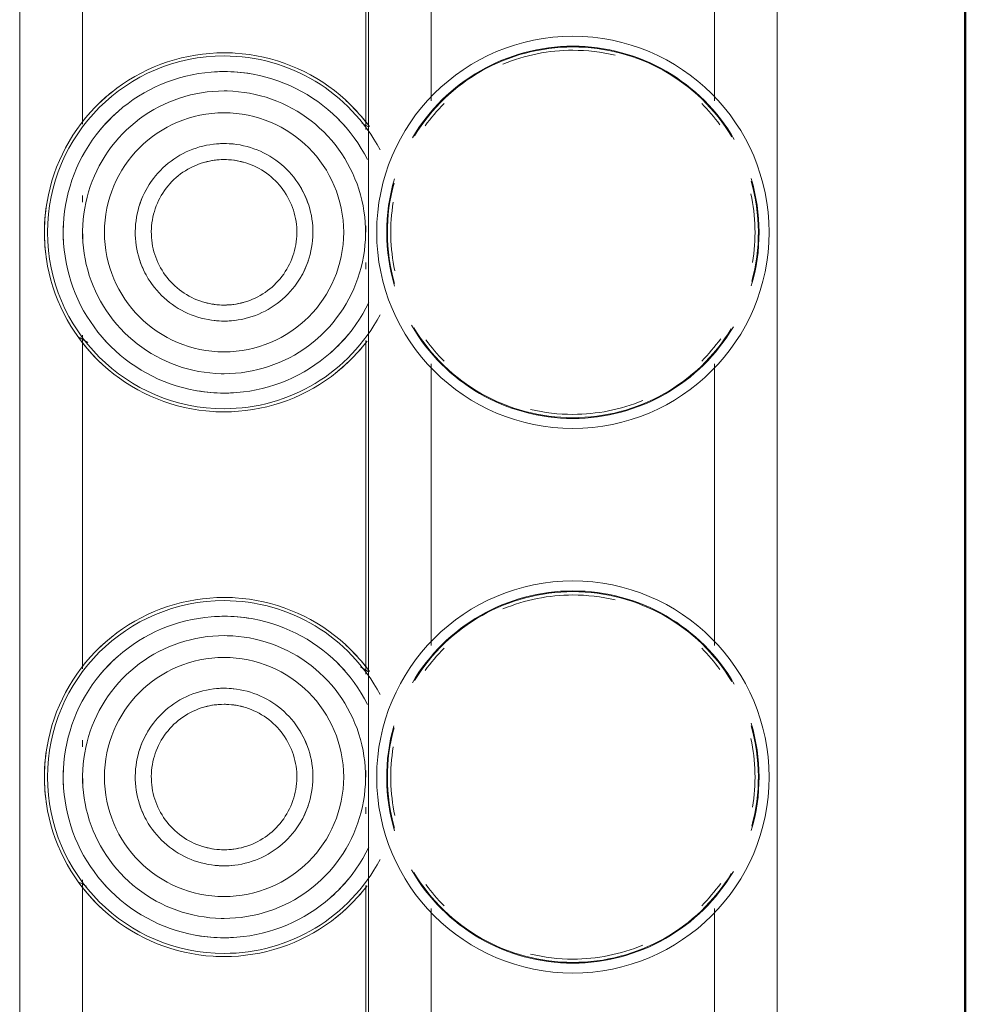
# Model space of a CAD drawing. Header units: millimetres. Extents: x 106 to 24511, y 2709 to 39091.
# Tile 41 of 87: x 16984 to 17071, y 36490 to 36580. Entities that reach past the tile are written whole.
import ezdxf

# ---------------------------------------------------------------- set-up
doc = ezdxf.new("R2010")
doc.units = ezdxf.units.MM
doc.linetypes.add('ADSK_Скрыто', pattern=[300, 150, -150])
for name, color, linetype, lineweight in [('A-DETL-____-HDLN', 90, 'ADSK_Скрыто', 9), ('A-WALL-____-MCUT', 113, 'Continuous', 50), ('A-WALL-____-OTLN', 113, 'Continuous', 20), ('M-EQPM-____-OTLN', 50, 'Continuous', 20)]:
    doc.layers.add(name, color=color, linetype=linetype, lineweight=lineweight)

# ---------------------------------------------------------------- blocks, each defined once
blk = doc.blocks.new('Прямая форма - V line-613630-В_Этаж 03_Вентиляция')
at = {"layer": 'A-WALL-____-MCUT', "color": 9}
blk.add_line((7702.211, -0.001), (3930, 0), dxfattribs=at)
blk = doc.blocks.new('Прямая форма - SW - 019-613631-В_Этаж 03_Вентиляция')
blk.add_blockref('Прямая форма - V line-613630-В_Этаж 03_Вентиляция', (0, 0))
blk = doc.blocks.new('V line_ifc_RVT-1-В_Этаж 03_Вентиляция')
at = {"layer": 'A-WALL-____-OTLN', "color": 253, "lineweight": 20, "rotation": 90}
blk.add_blockref('Прямая форма - SW - 019-613631-В_Этаж 03_Вентиляция', (33663.24, 30037.635), dxfattribs=at)
blk = doc.blocks.new('ADSK_Коллектор с регулирующими клапанами и расходомерами - N5-1658201-В_Этаж 03_Вентиляция')
at = {"layer": 'M-EQPM-____-OTLN'}
for p, q in [((250, -17.25), (62, -17.25)), ((118.929, -23), (93.071, -23)), ((168.929, -23), (143.071, -23)), ((218.929, -23), (193.071, -23)), ((93.071, -49), (118.929, -49)), ((143.071, -49), (168.929, -49)), ((193.071, -49), (218.929, -49)), ((62, -54.75), (250, -54.75)), ((121.564, -55), (90.942, -55)), ((121.329, -54.75), (120.97, -55.373)), ((131, -55), (130.392, -55)), ((134.38, -55), (133.762, -55)), ((171.564, -55), (140.942, -55)), ((171.329, -54.75), (170.896, -55.5)), ((181, -55), (180.392, -55)), ((184.38, -55), (183.762, -55)), ((221.299, -55), (190.942, -55)), ((90.438, -81), (121.058, -81)), ((127.62, -81), (128.238, -81)), ((131, -81), (131.608, -81)), ((140.438, -81), (171.058, -81)), ((140.669, -81.253), (141.104, -80.5)), ((177.62, -81), (178.238, -81)), ((181, -81), (181.608, -81)), ((190.438, -81), (221.058, -81)), ((190.669, -81.253), (191.03, -80.627)), ((62, -86.75), (250, -86.75))]:
    blk.add_line(p, q, dxfattribs=at)
at = {"layer": 'M-EQPM-____-OTLN', "flags": 128}
for points in [[(121.3, -54.674), (120.775, -55.072), (120.266, -55.491), (119.774, -55.931), (119.301, -56.389), (118.846, -56.866), (118.41, -57.361), (117.995, -57.873), (117.6, -58.401), (117.227, -58.945), (116.876, -59.503), (116.547, -60.075), (116.242, -60.659), (115.96, -61.255), (115.703, -61.862), (115.469, -62.478), (115.261, -63.104), (115.078, -63.737), (114.92, -64.377), (114.788, -65.023), (114.682, -65.674), (114.602, -66.328), (114.548, -66.985), (114.521, -67.644), (114.517, -68)], [(124.328, -54.839), (123.807, -55.116), (123.297, -55.414), (122.8, -55.732), (122.316, -56.07), (121.846, -56.427), (121.391, -56.802), (120.951, -57.195), (120.527, -57.606), (120.119, -58.033), (119.729, -58.476), (119.358, -58.934), (119.004, -59.407), (118.67, -59.894), (118.356, -60.393), (118.062, -60.905), (117.789, -61.428), (117.536, -61.962), (117.306, -62.505), (117.097, -63.057), (116.91, -63.617), (116.746, -64.184), (116.605, -64.757), (116.487, -65.335), (116.392, -65.918), (116.32, -66.504), (116.272, -67.092), (116.248, -67.681), (116.244, -68)], [(143.978, -68), (143.968, -67.481), (143.937, -66.963), (143.885, -66.446), (143.813, -65.932), (143.72, -65.422), (143.606, -64.915), (143.473, -64.413), (143.32, -63.917), (143.146, -63.428), (142.954, -62.946), (142.742, -62.472), (142.512, -62.007), (142.263, -61.551), (141.996, -61.106), (141.711, -60.672), (141.41, -60.249), (141.092, -59.839), (140.757, -59.442), (140.407, -59.059), (140.042, -58.69), (139.663, -58.336), (139.269, -57.997), (138.863, -57.674), (138.443, -57.368), (138.012, -57.079), (137.57, -56.807), (137.117, -56.554), (136.654, -56.318), (136.183, -56.101), (135.703, -55.904), (135.215, -55.725), (134.721, -55.567), (134.221, -55.428), (133.716, -55.309), (133.206, -55.21), (132.693, -55.133), (132.177, -55.075), (131.659, -55.038), (131.14, -55.022), (130.621, -55.027), (130.103, -55.053), (129.586, -55.099), (129.071, -55.166), (128.559, -55.253), (128.051, -55.361), (127.548, -55.489), (127.051, -55.637), (126.559, -55.805), (126.075, -55.992), (125.599, -56.199), (125.132, -56.424), (124.673, -56.668), (124.225, -56.93), (123.788, -57.21), (123.362, -57.507), (122.949, -57.821), (122.548, -58.151), (122.161, -58.497), (121.788, -58.858), (121.43, -59.234), (121.087, -59.623), (120.76, -60.026), (120.449, -60.442), (120.155, -60.87), (119.879, -61.31), (119.62, -61.76), (119.38, -62.22), (119.158, -62.689), (118.955, -63.167), (118.772, -63.652), (118.607, -64.145), (118.463, -64.644), (118.339, -65.148), (118.235, -65.656), (118.152, -66.168), (118.089, -66.684), (118.046, -67.201), (118.025, -67.72), (118.022, -68)], [(145.756, -68), (145.744, -67.41), (145.709, -66.821), (145.65, -66.234), (145.567, -65.649), (145.462, -65.068), (145.333, -64.493), (145.181, -63.922), (145.007, -63.358), (144.81, -62.802), (144.591, -62.254), (144.35, -61.715), (144.088, -61.186), (143.805, -60.668), (143.502, -60.162), (143.178, -59.668), (142.835, -59.188), (142.474, -58.722), (142.093, -58.27), (141.695, -57.834), (141.28, -57.415), (140.849, -57.012), (140.402, -56.627), (139.939, -56.26), (139.463, -55.912), (138.973, -55.584), (138.47, -55.275), (137.955, -54.986), (137.429, -54.718)], [(147.483, -68), (147.47, -67.341), (147.43, -66.683), (147.364, -66.027), (147.272, -65.374), (147.154, -64.725), (147.011, -64.082), (146.841, -63.445), (146.646, -62.815), (146.426, -62.193), (146.182, -61.581), (145.913, -60.979), (145.62, -60.389), (145.304, -59.81), (144.965, -59.244), (144.604, -58.693), (144.221, -58.156), (143.817, -57.636), (143.392, -57.131), (142.947, -56.645), (142.484, -56.176), (142.002, -55.726), (141.502, -55.296), (140.986, -54.886)], [(171.3, -54.674), (170.775, -55.072), (170.266, -55.491), (169.774, -55.931), (169.301, -56.389), (168.846, -56.866), (168.41, -57.361), (167.995, -57.873), (167.6, -58.401), (167.227, -58.945), (166.876, -59.503), (166.547, -60.075), (166.242, -60.659), (165.96, -61.255), (165.703, -61.862), (165.469, -62.478), (165.261, -63.104), (165.078, -63.737), (164.92, -64.377), (164.788, -65.023), (164.682, -65.674), (164.602, -66.328), (164.548, -66.985), (164.521, -67.644), (164.517, -68)], [(174.328, -54.839), (173.807, -55.116), (173.297, -55.414), (172.8, -55.732), (172.316, -56.07), (171.846, -56.427), (171.391, -56.802), (170.951, -57.195), (170.527, -57.606), (170.119, -58.033), (169.729, -58.476), (169.358, -58.934), (169.004, -59.407), (168.67, -59.894), (168.356, -60.393), (168.062, -60.905), (167.789, -61.428), (167.536, -61.962), (167.306, -62.505), (167.097, -63.057), (166.91, -63.617), (166.746, -64.184), (166.605, -64.757), (166.487, -65.335), (166.392, -65.918), (166.32, -66.504), (166.272, -67.092), (166.248, -67.681), (166.244, -68)], [(193.978, -68), (193.968, -67.481), (193.937, -66.963), (193.885, -66.446), (193.813, -65.932), (193.72, -65.422), (193.606, -64.915), (193.473, -64.413), (193.32, -63.917), (193.146, -63.428), (192.954, -62.946), (192.742, -62.472), (192.512, -62.007), (192.263, -61.551), (191.996, -61.106), (191.711, -60.672), (191.41, -60.249), (191.092, -59.839), (190.757, -59.442), (190.407, -59.059), (190.042, -58.69), (189.663, -58.336), (189.269, -57.997), (188.863, -57.674), (188.443, -57.368), (188.012, -57.079), (187.57, -56.807), (187.117, -56.554), (186.654, -56.318), (186.183, -56.101), (185.703, -55.904), (185.215, -55.725), (184.721, -55.567), (184.221, -55.428), (183.716, -55.309), (183.206, -55.21), (182.693, -55.133), (182.177, -55.075), (181.659, -55.038), (181.14, -55.022), (180.621, -55.027), (180.103, -55.053), (179.586, -55.099), (179.071, -55.166), (178.559, -55.253), (178.051, -55.361), (177.548, -55.489), (177.051, -55.637), (176.559, -55.805), (176.075, -55.992), (175.599, -56.199), (175.132, -56.424), (174.673, -56.668), (174.225, -56.93), (173.788, -57.21), (173.362, -57.507), (172.949, -57.821), (172.548, -58.151), (172.161, -58.497), (171.788, -58.858), (171.43, -59.234), (171.087, -59.623), (170.76, -60.026), (170.449, -60.442), (170.155, -60.87), (169.879, -61.31), (169.62, -61.76), (169.38, -62.22), (169.158, -62.689), (168.955, -63.167), (168.772, -63.652), (168.607, -64.145), (168.463, -64.644), (168.339, -65.148), (168.235, -65.656), (168.152, -66.168), (168.089, -66.684), (168.046, -67.201), (168.025, -67.72), (168.022, -68)], [(195.756, -68), (195.744, -67.41), (195.709, -66.821), (195.65, -66.234), (195.567, -65.649), (195.462, -65.068), (195.333, -64.493), (195.181, -63.922), (195.007, -63.358), (194.81, -62.802), (194.591, -62.254), (194.35, -61.715), (194.088, -61.186), (193.805, -60.668), (193.502, -60.162), (193.178, -59.668), (192.835, -59.188), (192.474, -58.722), (192.093, -58.27), (191.695, -57.834), (191.28, -57.415), (190.849, -57.012), (190.402, -56.627), (189.939, -56.26), (189.463, -55.912), (188.973, -55.584), (188.47, -55.275), (187.955, -54.986), (187.429, -54.718)], [(197.483, -68), (197.47, -67.341), (197.43, -66.683), (197.364, -66.027), (197.272, -65.374), (197.154, -64.725), (197.011, -64.082), (196.841, -63.445), (196.646, -62.815), (196.426, -62.193), (196.182, -61.581), (195.913, -60.979), (195.62, -60.389), (195.304, -59.81), (194.965, -59.244), (194.604, -58.693), (194.221, -58.156), (193.817, -57.636), (193.392, -57.131), (192.947, -56.645), (192.484, -56.176), (192.002, -55.726), (191.502, -55.296), (190.986, -54.886)], [(139.15, -68), (139.143, -67.674), (139.124, -67.349), (139.091, -67.024), (139.046, -66.702), (138.988, -66.381), (138.916, -66.063), (138.833, -65.748), (138.736, -65.436), (138.628, -65.129), (138.507, -64.826), (138.374, -64.529), (138.229, -64.236), (138.073, -63.95), (137.905, -63.671), (137.726, -63.398), (137.537, -63.133), (137.337, -62.875), (137.127, -62.626), (136.907, -62.385), (136.678, -62.154), (136.44, -61.931), (136.193, -61.718), (135.937, -61.516), (135.674, -61.324), (135.403, -61.142), (135.126, -60.971), (134.841, -60.812), (134.551, -60.664), (134.255, -60.528), (133.953, -60.404), (133.647, -60.292), (133.337, -60.192), (133.023, -60.105), (132.705, -60.03), (132.385, -59.969), (132.063, -59.92), (131.739, -59.884), (131.414, -59.861), (131.088, -59.85), (130.762, -59.853), (130.436, -59.87), (130.112, -59.899), (129.788, -59.941), (129.467, -59.995), (129.148, -60.063), (128.832, -60.144), (128.52, -60.237), (128.211, -60.342), (127.907, -60.46), (127.608, -60.589), (127.315, -60.731), (127.027, -60.884), (126.746, -61.049), (126.471, -61.224), (126.204, -61.411), (125.944, -61.608), (125.692, -61.815), (125.449, -62.032), (125.215, -62.259), (124.99, -62.495), (124.775, -62.74), (124.57, -62.993), (124.374, -63.254), (124.19, -63.523), (124.016, -63.799), (123.854, -64.081), (123.703, -64.37), (123.564, -64.665), (123.436, -64.965), (123.321, -65.27), (123.218, -65.579), (123.127, -65.892), (123.049, -66.209), (122.984, -66.528), (122.932, -66.85), (122.892, -67.173), (122.865, -67.498), (122.852, -67.824), (122.85, -68)], [(189.15, -68), (189.143, -67.674), (189.124, -67.349), (189.091, -67.024), (189.046, -66.702), (188.988, -66.381), (188.916, -66.063), (188.833, -65.748), (188.736, -65.436), (188.628, -65.129), (188.507, -64.826), (188.374, -64.529), (188.229, -64.236), (188.073, -63.95), (187.905, -63.671), (187.726, -63.398), (187.537, -63.133), (187.337, -62.875), (187.127, -62.626), (186.907, -62.385), (186.678, -62.154), (186.44, -61.931), (186.193, -61.718), (185.937, -61.516), (185.674, -61.324), (185.403, -61.142), (185.126, -60.971), (184.841, -60.812), (184.551, -60.664), (184.255, -60.528), (183.953, -60.404), (183.647, -60.292), (183.337, -60.192), (183.023, -60.105), (182.705, -60.03), (182.385, -59.969), (182.063, -59.92), (181.739, -59.884), (181.414, -59.861), (181.088, -59.85), (180.762, -59.853), (180.436, -59.87), (180.112, -59.899), (179.788, -59.941), (179.467, -59.995), (179.148, -60.063), (178.832, -60.144), (178.52, -60.237), (178.211, -60.342), (177.907, -60.46), (177.608, -60.589), (177.315, -60.731), (177.027, -60.884), (176.746, -61.049), (176.471, -61.224), (176.204, -61.411), (175.944, -61.608), (175.692, -61.815), (175.449, -62.032), (175.215, -62.259), (174.99, -62.495), (174.775, -62.74), (174.57, -62.993), (174.374, -63.254), (174.19, -63.523), (174.016, -63.799), (173.854, -64.081), (173.703, -64.37), (173.564, -64.665), (173.436, -64.965), (173.321, -65.27), (173.218, -65.579), (173.127, -65.892), (173.049, -66.209), (172.984, -66.528), (172.932, -66.85), (172.892, -67.173), (172.865, -67.498), (172.852, -67.824), (172.85, -68)], [(137.676, -68), (137.671, -67.733), (137.655, -67.466), (137.628, -67.201), (137.591, -66.936), (137.543, -66.674), (137.485, -66.413), (137.416, -66.155), (137.337, -65.9), (137.248, -65.648), (137.149, -65.4), (137.04, -65.156), (136.922, -64.917), (136.794, -64.683), (136.656, -64.454), (136.51, -64.23), (136.355, -64.013), (136.191, -63.802), (136.019, -63.598), (135.839, -63.401), (135.651, -63.211), (135.456, -63.029), (135.254, -62.855), (135.044, -62.689), (134.829, -62.531), (134.607, -62.382), (134.38, -62.243), (134.147, -62.112), (133.909, -61.991), (133.666, -61.879), (133.419, -61.778), (133.168, -61.686), (132.914, -61.604), (132.657, -61.533), (132.397, -61.472), (132.135, -61.421), (131.871, -61.381), (131.605, -61.351), (131.339, -61.333), (131.072, -61.324), (130.805, -61.327), (130.538, -61.34), (130.272, -61.364), (130.008, -61.398), (129.744, -61.443), (129.483, -61.499), (129.224, -61.564), (128.968, -61.641), (128.716, -61.727), (128.467, -61.823), (128.222, -61.93), (127.981, -62.045), (127.746, -62.171), (127.515, -62.306), (127.29, -62.45), (127.071, -62.602), (126.858, -62.764), (126.652, -62.934), (126.453, -63.112), (126.261, -63.297), (126.077, -63.491), (125.901, -63.691), (125.733, -63.898), (125.573, -64.112), (125.422, -64.333), (125.279, -64.559), (125.146, -64.79), (125.023, -65.027), (124.909, -65.268), (124.804, -65.514), (124.71, -65.764), (124.625, -66.017), (124.551, -66.273), (124.487, -66.533), (124.434, -66.794), (124.391, -67.058), (124.358, -67.323), (124.337, -67.589), (124.326, -67.856), (124.324, -68)], [(187.676, -68), (187.671, -67.733), (187.655, -67.466), (187.628, -67.201), (187.591, -66.936), (187.543, -66.674), (187.485, -66.413), (187.416, -66.155), (187.337, -65.9), (187.248, -65.648), (187.149, -65.4), (187.04, -65.156), (186.922, -64.917), (186.794, -64.683), (186.656, -64.454), (186.51, -64.23), (186.355, -64.013), (186.191, -63.802), (186.019, -63.598), (185.839, -63.401), (185.651, -63.211), (185.456, -63.029), (185.254, -62.855), (185.044, -62.689), (184.829, -62.531), (184.607, -62.382), (184.38, -62.243), (184.147, -62.112), (183.909, -61.991), (183.666, -61.879), (183.419, -61.778), (183.168, -61.686), (182.914, -61.604), (182.657, -61.533), (182.397, -61.472), (182.135, -61.421), (181.871, -61.381), (181.605, -61.351), (181.339, -61.333), (181.072, -61.324), (180.805, -61.327), (180.538, -61.34), (180.272, -61.364), (180.008, -61.398), (179.744, -61.443), (179.483, -61.499), (179.224, -61.564), (178.968, -61.641), (178.716, -61.727), (178.467, -61.823), (178.222, -61.93), (177.981, -62.045), (177.746, -62.171), (177.515, -62.306), (177.29, -62.45), (177.071, -62.602), (176.858, -62.764), (176.652, -62.934), (176.453, -63.112), (176.261, -63.297), (176.077, -63.491), (175.901, -63.691), (175.733, -63.898), (175.573, -64.112), (175.422, -64.333), (175.279, -64.559), (175.146, -64.79), (175.023, -65.027), (174.909, -65.268), (174.804, -65.514), (174.71, -65.764), (174.625, -66.017), (174.551, -66.273), (174.487, -66.533), (174.434, -66.794), (174.391, -67.058), (174.358, -67.323), (174.337, -67.589), (174.326, -67.856), (174.324, -68)], [(114.517, -68), (114.53, -68.659), (114.57, -69.317), (114.636, -69.973), (114.728, -70.626), (114.846, -71.275), (114.989, -71.918), (115.159, -72.555), (115.354, -73.185), (115.574, -73.807), (115.818, -74.419), (116.087, -75.021), (116.38, -75.611), (116.696, -76.19), (117.035, -76.756), (117.396, -77.307), (117.779, -77.844), (118.183, -78.364), (118.608, -78.869), (119.053, -79.355), (119.516, -79.824), (119.998, -80.274), (120.498, -80.704), (121.014, -81.114), (121.547, -81.503), (122.094, -81.87), (122.656, -82.215), (123.231, -82.537), (123.819, -82.836), (124.418, -83.112), (125.027, -83.363), (125.646, -83.589), (126.274, -83.791), (126.909, -83.967), (127.551, -84.118), (128.198, -84.243), (128.85, -84.342), (129.505, -84.415), (130.163, -84.462), (130.822, -84.482), (131.481, -84.476), (132.14, -84.443), (132.796, -84.385), (133.45, -84.3), (134.1, -84.189), (134.745, -84.052), (135.384, -83.889), (136.016, -83.701), (136.64, -83.488), (137.254, -83.25), (137.859, -82.988), (138.453, -82.702), (139.035, -82.392), (139.604, -82.059), (140.16, -81.704), (140.7, -81.326), (141.225, -80.928), (141.734, -80.509), (142.226, -80.069), (142.699, -79.611), (143.154, -79.134), (143.59, -78.639), (144.005, -78.127), (144.4, -77.599), (144.773, -77.055), (145.124, -76.497), (145.453, -75.925), (145.758, -75.341), (146.04, -74.745), (146.297, -74.138), (146.531, -73.522), (146.739, -72.896), (146.922, -72.263), (147.08, -71.623), (147.212, -70.977), (147.318, -70.326), (147.398, -69.672), (147.452, -69.015), (147.479, -68.356), (147.483, -68)], [(116.244, -68), (116.256, -68.59), (116.291, -69.179), (116.35, -69.766), (116.433, -70.351), (116.538, -70.932), (116.667, -71.507), (116.819, -72.078), (116.993, -72.642), (117.19, -73.198), (117.409, -73.746), (117.65, -74.285), (117.912, -74.814), (118.195, -75.332), (118.498, -75.838), (118.822, -76.332), (119.165, -76.812), (119.526, -77.278), (119.907, -77.73), (120.305, -78.166), (120.72, -78.585), (121.151, -78.988), (121.598, -79.373), (122.061, -79.74), (122.537, -80.088), (123.027, -80.416), (123.53, -80.725), (124.045, -81.014), (124.571, -81.282), (125.107, -81.528), (125.653, -81.753), (126.207, -81.956), (126.769, -82.136), (127.338, -82.294), (127.913, -82.429), (128.492, -82.541), (129.076, -82.63), (129.662, -82.695), (130.251, -82.737), (130.841, -82.755), (131.431, -82.749), (132.02, -82.72), (132.608, -82.668), (133.193, -82.592), (133.775, -82.492), (134.353, -82.37), (134.924, -82.224), (135.49, -82.056), (136.049, -81.865), (136.599, -81.652), (137.141, -81.417), (137.672, -81.161), (138.193, -80.884), (138.703, -80.586), (139.2, -80.268), (139.684, -79.93), (140.154, -79.573), (140.609, -79.198), (141.049, -78.805), (141.473, -78.394), (141.881, -77.967), (142.271, -77.524), (142.642, -77.066), (142.996, -76.593), (143.33, -76.106), (143.644, -75.607), (143.938, -75.095), (144.211, -74.572), (144.464, -74.038), (144.694, -73.495), (144.903, -72.943), (145.09, -72.383), (145.254, -71.816), (145.395, -71.243), (145.513, -70.665), (145.608, -70.082), (145.68, -69.496), (145.728, -68.908), (145.752, -68.319), (145.756, -68)], [(118.022, -68), (118.032, -68.519), (118.063, -69.037), (118.115, -69.554), (118.187, -70.068), (118.28, -70.578), (118.394, -71.085), (118.527, -71.587), (118.68, -72.083), (118.854, -72.572), (119.046, -73.054), (119.258, -73.528), (119.488, -73.993), (119.737, -74.449)], [(119.737, -74.449), (120.004, -74.894), (120.289, -75.328), (120.59, -75.751), (120.908, -76.161), (121.243, -76.558), (121.593, -76.941), (121.958, -77.31), (122.337, -77.664), (122.731, -78.003), (123.137, -78.326), (123.557, -78.632), (123.988, -78.921), (124.43, -79.193), (124.883, -79.446), (125.346, -79.682), (125.817, -79.899), (126.297, -80.096), (126.785, -80.275), (127.279, -80.433), (127.779, -80.572), (128.284, -80.691), (128.794, -80.79), (129.307, -80.867), (129.823, -80.925), (130.341, -80.962), (130.86, -80.978), (131.379, -80.973), (131.897, -80.947), (132.414, -80.901), (132.929, -80.834), (133.441, -80.747), (133.949, -80.639), (134.452, -80.511), (134.949, -80.363), (135.441, -80.195), (135.925, -80.008), (136.401, -79.801), (136.868, -79.576), (137.327, -79.332), (137.775, -79.07), (138.212, -78.79), (138.638, -78.493), (139.051, -78.179), (139.452, -77.849), (139.839, -77.503), (140.212, -77.142), (140.57, -76.766), (140.913, -76.377), (141.24, -75.974), (141.551, -75.558), (141.845, -75.13), (142.121, -74.69), (142.38, -74.24), (142.62, -73.78), (142.842, -73.311), (143.045, -72.833), (143.228, -72.348), (143.393, -71.855), (143.537, -71.356), (143.661, -70.852), (143.765, -70.344), (143.848, -69.832), (143.911, -69.316), (143.954, -68.799), (143.975, -68.28), (143.978, -68)], [(122.85, -68), (122.857, -68.326), (122.876, -68.651), (122.909, -68.976), (122.954, -69.298), (123.012, -69.619), (123.084, -69.937), (123.167, -70.252), (123.264, -70.564), (123.372, -70.871), (123.493, -71.174), (123.626, -71.471), (123.771, -71.764), (123.927, -72.05), (124.095, -72.329), (124.274, -72.602), (124.463, -72.867), (124.663, -73.125), (124.873, -73.374), (125.093, -73.615), (125.322, -73.846), (125.56, -74.069), (125.807, -74.282), (126.063, -74.484), (126.326, -74.676), (126.597, -74.858), (126.874, -75.029), (127.159, -75.188), (127.449, -75.336), (127.745, -75.472), (128.047, -75.596), (128.353, -75.708), (128.663, -75.808), (128.977, -75.895), (129.295, -75.97), (129.615, -76.031), (129.937, -76.08), (130.261, -76.116), (130.586, -76.139), (130.912, -76.15), (131.238, -76.147), (131.564, -76.13), (131.888, -76.101), (132.212, -76.059), (132.533, -76.005), (132.852, -75.937), (133.168, -75.856), (133.48, -75.763), (133.789, -75.658), (134.093, -75.54), (134.392, -75.411), (134.685, -75.269), (134.973, -75.116), (135.254, -74.951), (135.529, -74.776), (135.796, -74.589), (136.056, -74.392), (136.308, -74.185), (136.551, -73.968), (136.785, -73.741), (137.01, -73.505), (137.225, -73.26), (137.43, -73.007), (137.626, -72.746), (137.81, -72.477), (137.984, -72.201), (138.146, -71.919), (138.297, -71.63), (138.436, -71.335), (138.564, -71.035), (138.679, -70.73), (138.782, -70.421), (138.873, -70.108), (138.951, -69.791), (139.016, -69.472), (139.068, -69.15), (139.108, -68.827), (139.135, -68.502), (139.148, -68.176), (139.15, -68)], [(124.324, -68), (124.329, -68.267), (124.345, -68.534), (124.372, -68.799), (124.409, -69.064), (124.457, -69.326), (124.515, -69.587), (124.584, -69.845), (124.663, -70.1), (124.752, -70.352), (124.851, -70.6), (124.96, -70.844), (125.078, -71.083), (125.206, -71.317), (125.344, -71.546), (125.49, -71.77), (125.645, -71.987), (125.809, -72.198), (125.981, -72.402), (126.161, -72.599), (126.349, -72.789), (126.544, -72.971), (126.746, -73.145), (126.956, -73.311), (127.171, -73.469), (127.393, -73.618), (127.62, -73.757), (127.853, -73.888), (128.091, -74.009), (128.334, -74.121), (128.581, -74.222), (128.832, -74.314), (129.086, -74.396), (129.343, -74.467), (129.603, -74.528), (129.865, -74.579), (130.129, -74.619), (130.395, -74.649), (130.661, -74.667), (130.928, -74.676), (131.195, -74.673), (131.462, -74.66), (131.728, -74.636), (131.992, -74.602), (132.256, -74.557), (132.517, -74.501), (132.776, -74.436), (133.032, -74.359), (133.284, -74.273), (133.533, -74.177), (133.778, -74.07), (134.019, -73.955), (134.254, -73.829), (134.485, -73.694), (134.71, -73.55), (134.929, -73.398), (135.142, -73.236), (135.348, -73.066), (135.547, -72.888), (135.739, -72.703), (135.923, -72.509), (136.099, -72.309), (136.267, -72.102), (136.427, -71.888), (136.578, -71.667), (136.721, -71.441), (136.854, -71.21), (136.977, -70.973), (137.091, -70.732), (137.196, -70.486), (137.29, -70.236), (137.375, -69.983), (137.449, -69.727), (137.513, -69.467), (137.566, -69.206), (137.609, -68.942), (137.642, -68.677), (137.663, -68.411), (137.674, -68.144), (137.676, -68)], [(164.517, -68), (164.53, -68.659), (164.57, -69.317), (164.636, -69.973), (164.728, -70.626), (164.846, -71.275), (164.989, -71.918), (165.159, -72.555), (165.354, -73.185), (165.574, -73.807), (165.818, -74.419), (166.087, -75.021), (166.38, -75.611), (166.696, -76.19), (167.035, -76.756), (167.396, -77.307), (167.779, -77.844), (168.183, -78.364), (168.608, -78.869), (169.053, -79.355), (169.516, -79.824), (169.998, -80.274), (170.498, -80.704), (171.014, -81.114), (171.547, -81.503), (172.094, -81.87), (172.656, -82.215), (173.231, -82.537), (173.819, -82.836), (174.418, -83.112), (175.027, -83.363), (175.646, -83.589), (176.274, -83.791), (176.909, -83.967), (177.551, -84.118), (178.198, -84.243), (178.85, -84.342), (179.505, -84.415), (180.163, -84.462), (180.822, -84.482), (181.481, -84.476), (182.14, -84.443), (182.796, -84.385), (183.45, -84.3), (184.1, -84.189), (184.745, -84.052), (185.384, -83.889), (186.016, -83.701), (186.64, -83.488), (187.254, -83.25), (187.859, -82.988), (188.453, -82.702), (189.035, -82.392), (189.604, -82.059), (190.16, -81.704), (190.7, -81.326), (191.225, -80.928), (191.734, -80.509), (192.226, -80.069), (192.699, -79.611), (193.154, -79.134), (193.59, -78.639), (194.005, -78.127), (194.4, -77.599), (194.773, -77.055), (195.124, -76.497), (195.453, -75.925), (195.758, -75.341), (196.04, -74.745), (196.297, -74.138), (196.531, -73.522), (196.739, -72.896), (196.922, -72.263), (197.08, -71.623), (197.212, -70.977), (197.318, -70.326), (197.398, -69.672), (197.452, -69.015), (197.479, -68.356), (197.483, -68)], [(166.244, -68), (166.256, -68.59), (166.291, -69.179), (166.35, -69.766), (166.433, -70.351), (166.538, -70.932), (166.667, -71.507), (166.819, -72.078), (166.993, -72.642), (167.19, -73.198), (167.409, -73.746), (167.65, -74.285), (167.912, -74.814), (168.195, -75.332), (168.498, -75.838), (168.822, -76.332), (169.165, -76.812), (169.526, -77.278), (169.907, -77.73), (170.305, -78.166), (170.72, -78.585), (171.151, -78.988), (171.598, -79.373), (172.061, -79.74), (172.537, -80.088), (173.027, -80.416), (173.53, -80.725), (174.045, -81.014), (174.571, -81.282), (175.107, -81.528), (175.653, -81.753), (176.207, -81.956), (176.769, -82.136), (177.338, -82.294), (177.913, -82.429), (178.492, -82.541), (179.076, -82.63), (179.662, -82.695), (180.251, -82.737), (180.841, -82.755), (181.431, -82.749), (182.02, -82.72), (182.608, -82.668), (183.193, -82.592), (183.775, -82.492), (184.353, -82.37), (184.924, -82.224), (185.49, -82.056), (186.049, -81.865), (186.599, -81.652), (187.141, -81.417), (187.672, -81.161), (188.193, -80.884), (188.703, -80.586), (189.2, -80.268), (189.684, -79.93), (190.154, -79.573), (190.609, -79.198), (191.049, -78.805), (191.473, -78.394), (191.881, -77.967), (192.271, -77.524), (192.642, -77.066), (192.996, -76.593), (193.33, -76.106), (193.644, -75.607), (193.938, -75.095), (194.211, -74.572), (194.464, -74.038), (194.694, -73.495), (194.903, -72.943), (195.09, -72.383), (195.254, -71.816), (195.395, -71.243), (195.513, -70.665), (195.608, -70.082), (195.68, -69.496), (195.728, -68.908), (195.752, -68.319), (195.756, -68)], [(168.022, -68), (168.032, -68.519), (168.063, -69.037), (168.115, -69.554), (168.187, -70.068), (168.28, -70.578), (168.394, -71.085), (168.527, -71.587), (168.68, -72.083), (168.854, -72.572), (169.046, -73.054), (169.258, -73.528), (169.488, -73.993), (169.737, -74.449)], [(169.737, -74.449), (170.004, -74.894), (170.289, -75.328), (170.59, -75.751), (170.908, -76.161), (171.243, -76.558), (171.593, -76.941), (171.958, -77.31), (172.337, -77.664), (172.731, -78.003), (173.137, -78.326), (173.557, -78.632), (173.988, -78.921), (174.43, -79.193), (174.883, -79.446), (175.346, -79.682), (175.817, -79.899), (176.297, -80.096), (176.785, -80.275), (177.279, -80.433), (177.779, -80.572), (178.284, -80.691), (178.794, -80.79), (179.307, -80.867), (179.823, -80.925), (180.341, -80.962), (180.86, -80.978), (181.379, -80.973), (181.897, -80.947), (182.414, -80.901), (182.929, -80.834), (183.441, -80.747), (183.949, -80.639), (184.452, -80.511), (184.949, -80.363), (185.441, -80.195), (185.925, -80.008), (186.401, -79.801), (186.868, -79.576), (187.327, -79.332), (187.775, -79.07), (188.212, -78.79), (188.638, -78.493), (189.051, -78.179), (189.452, -77.849), (189.839, -77.503), (190.212, -77.142), (190.57, -76.766), (190.913, -76.377), (191.24, -75.974), (191.551, -75.558), (191.845, -75.13), (192.121, -74.69), (192.38, -74.24), (192.62, -73.78), (192.842, -73.311), (193.045, -72.833), (193.228, -72.348), (193.393, -71.855), (193.537, -71.356), (193.661, -70.852), (193.765, -70.344), (193.848, -69.832), (193.911, -69.316), (193.954, -68.799), (193.975, -68.28), (193.978, -68)], [(172.85, -68), (172.857, -68.326), (172.876, -68.651), (172.909, -68.976), (172.954, -69.298), (173.012, -69.619), (173.084, -69.937), (173.167, -70.252), (173.264, -70.564), (173.372, -70.871), (173.493, -71.174), (173.626, -71.471), (173.771, -71.764), (173.927, -72.05), (174.095, -72.329), (174.274, -72.602), (174.463, -72.867), (174.663, -73.125), (174.873, -73.374), (175.093, -73.615), (175.322, -73.846), (175.56, -74.069), (175.807, -74.282), (176.063, -74.484), (176.326, -74.676), (176.597, -74.858), (176.874, -75.029), (177.159, -75.188), (177.449, -75.336), (177.745, -75.472), (178.047, -75.596), (178.353, -75.708), (178.663, -75.808), (178.977, -75.895), (179.295, -75.97), (179.615, -76.031), (179.937, -76.08), (180.261, -76.116), (180.586, -76.139), (180.912, -76.15), (181.238, -76.147), (181.564, -76.13), (181.888, -76.101), (182.212, -76.059), (182.533, -76.005), (182.852, -75.937), (183.168, -75.856), (183.48, -75.763), (183.789, -75.658), (184.093, -75.54), (184.392, -75.411), (184.685, -75.269), (184.973, -75.116), (185.254, -74.951), (185.529, -74.776), (185.796, -74.589), (186.056, -74.392), (186.308, -74.185), (186.551, -73.968), (186.785, -73.741), (187.01, -73.505), (187.225, -73.26), (187.43, -73.007), (187.626, -72.746), (187.81, -72.477), (187.984, -72.201), (188.146, -71.919), (188.297, -71.63), (188.436, -71.335), (188.564, -71.035), (188.679, -70.73), (188.782, -70.421), (188.873, -70.108), (188.951, -69.791), (189.016, -69.472), (189.068, -69.15), (189.108, -68.827), (189.135, -68.502), (189.148, -68.176), (189.15, -68)], [(174.324, -68), (174.329, -68.267), (174.345, -68.534), (174.372, -68.799), (174.409, -69.064), (174.457, -69.326), (174.515, -69.587), (174.584, -69.845), (174.663, -70.1), (174.752, -70.352), (174.851, -70.6), (174.96, -70.844), (175.078, -71.083), (175.206, -71.317), (175.344, -71.546), (175.49, -71.77), (175.645, -71.987), (175.809, -72.198), (175.981, -72.402), (176.161, -72.599), (176.349, -72.789), (176.544, -72.971), (176.746, -73.145), (176.956, -73.311), (177.171, -73.469), (177.393, -73.618), (177.62, -73.757), (177.853, -73.888), (178.091, -74.009), (178.334, -74.121), (178.581, -74.222), (178.832, -74.314), (179.086, -74.396), (179.343, -74.467), (179.603, -74.528), (179.865, -74.579), (180.129, -74.619), (180.395, -74.649), (180.661, -74.667), (180.928, -74.676), (181.195, -74.673), (181.462, -74.66), (181.728, -74.636), (181.992, -74.602), (182.256, -74.557), (182.517, -74.501), (182.776, -74.436), (183.032, -74.359), (183.284, -74.273), (183.533, -74.177), (183.778, -74.07), (184.019, -73.955), (184.254, -73.829), (184.485, -73.694), (184.71, -73.55), (184.929, -73.398), (185.142, -73.236), (185.348, -73.066), (185.547, -72.888), (185.739, -72.703), (185.923, -72.509), (186.099, -72.309), (186.267, -72.102), (186.427, -71.888), (186.578, -71.667), (186.721, -71.441), (186.854, -71.21), (186.977, -70.973), (187.091, -70.732), (187.196, -70.486), (187.29, -70.236), (187.375, -69.983), (187.449, -69.727), (187.513, -69.467), (187.566, -69.206), (187.609, -68.942), (187.642, -68.677), (187.663, -68.411), (187.674, -68.144), (187.676, -68)]]:
    blk.add_lwpolyline(points, dxfattribs=at)
at = {"layer": 'M-EQPM-____-OTLN'}
for centre, radius, start, end in [((131, -36), 18, 360, 180), ((181, -36), 18, 360, 180), ((131, -36), 17.084, 73.33823, 106.80841), ((181, -36), 17.084, 73.33823, 106.80841), ((131, -36), 17.018, 74.57897, 106.00521), ((131, -36), 16.711, 80.47358, 102.18931), ((181, -36), 17.018, 74.57897, 106.00521), ((181, -36), 16.711, 80.47358, 102.18931), ((131, -36), 17.084, 119.91774, 180), ((131, -36), 17.018, 121.01314, 180), ((131, -36), 17.084, 360, 59.53495), ((131, -36), 17.018, 360, 58.6128), ((181, -36), 17.084, 119.91774, 180), ((181, -36), 17.018, 121.01314, 180), ((181, -36), 17.084, 360, 59.53495), ((181, -36), 17.018, 360, 58.6128), ((131, -36), 16.711, 126.21726, 135), ((131, -36), 16.711, 45, 54.23178), ((181, -36), 16.711, 126.21726, 135), ((181, -36), 16.711, 45, 54.23178), ((131, -36), 16.711, 360, 22.57519), ((181, -36), 16.711, 360, 22.57519), ((131, -36), 16.711, 166.55416, 180), ((181, -36), 16.711, 166.55416, 180), ((131, -36), 18, 180, 360), ((131, -36), 17.084, 180, 239.53495), ((131, -36), 17.018, 180, 238.6128), ((131, -36), 16.711, 180, 202.5752), ((131, -36), 17.084, 299.91774, 360), ((131, -36), 17.018, 301.01314, 360), ((131, -36), 16.711, 346.55416, 360), ((181, -36), 18, 180, 360), ((181, -36), 17.084, 180, 239.53495), ((181, -36), 17.018, 180, 238.6128), ((181, -36), 16.711, 180, 202.5752), ((181, -36), 17.084, 299.91774, 360), ((181, -36), 17.018, 301.01314, 360), ((181, -36), 16.711, 346.55416, 360), ((131, -36), 16.711, 225, 234.23178), ((131, -36), 16.711, 306.21726, 315), ((181, -36), 16.711, 225, 234.23178), ((181, -36), 16.711, 306.21726, 315), ((131, -36), 17.084, 253.33823, 286.80841), ((131, -36), 17.018, 254.57897, 286.00521), ((131, -36), 16.711, 260.47358, 282.18931), ((181, -36), 17.084, 254.08113, 286.80841), ((181, -36), 17.018, 254.57897, 286.00521), ((181, -36), 16.711, 260.47358, 282.18931), ((131, -68), 16.192, 117.91242, 180), ((131, -68), 16.192, 360, 62.08758), ((181, -68), 16.192, 117.91242, 180), ((181, -68), 16.192, 360, 62.08758), ((131, -68), 16.483, 127.76547, 137.29939), ((181, -68), 16.483, 127.76547, 137.29939), ((131, -68), 16.483, 37.99041, 50.94744), ((181, -68), 16.483, 37.99041, 50.94744), ((131, -68), 14.757, 131.4266, 135), ((131, -68), 14.757, 131.43096, 135), ((131, -68), 14.757, 41.87592, 50.56621), ((131, -68), 14.757, 41.8721, 50.55926), ((181, -68), 14.757, 131.4266, 135), ((181, -68), 14.757, 131.43096, 135), ((181, -68), 14.757, 41.87592, 50.56621), ((181, -68), 14.757, 41.8721, 50.55926), ((131, -68), 10.974, 0, 180), ((181, -68), 10.974, 0, 180), ((131, -68), 8.15, 108.33973, 121.05946), ((131, -68), 8.15, 58.94054, 72.04404), ((181, -68), 8.15, 108.33973, 122.92017), ((181, -68), 8.15, 58.94054, 72.04404), ((131, -68), 14.757, 170.29956, 180), ((131, -68), 14.757, 170.30168, 180), ((181, -68), 14.757, 170.29956, 180), ((181, -68), 14.757, 170.30168, 180), ((131, -68), 6.676, 164.57647, 180), ((131, -68), 6.676, 360, 15.42353), ((181, -68), 6.676, 164.57647, 180), ((181, -68), 6.676, 360, 15.42353), ((131, -68), 16.483, 177.35227, 180), ((131, -68), 8.15, 173.60454, 180), ((131, -68), 8.15, 360, 6.39881), ((131, -68), 14.757, 360, 3.37558), ((131, -68), 14.757, 360, 3.37971), ((131, -68), 16.483, 360, 2.32349), ((181, -68), 16.483, 177.35227, 180), ((181, -68), 8.15, 173.60454, 180), ((181, -68), 8.15, 360, 6.39881), ((181, -68), 14.757, 360, 3.37558), ((181, -68), 14.757, 360, 3.37971), ((181, -68), 16.483, 360, 2.32349), ((131, -68), 16.483, 180, 182.32349), ((131, -68), 16.192, 180, 360), ((131, -68), 14.757, 180, 183.37971), ((131, -68), 14.757, 180, 183.37558), ((131, -68), 10.974, 180, 0), ((131, -68), 8.15, 180, 186.39881), ((131, -68), 6.676, 180, 195.42353), ((131, -68), 6.676, 344.57647, 360), ((131, -68), 8.15, 353.60454, 360), ((131, -68), 14.757, 350.29956, 360), ((131, -68), 14.757, 350.30168, 360), ((131, -68), 16.483, 357.35227, 360), ((181, -68), 16.483, 180, 182.32349), ((181, -68), 16.192, 180, 360), ((181, -68), 14.757, 180, 183.37971), ((181, -68), 14.757, 180, 183.37558), ((181, -68), 10.974, 180, 0), ((181, -68), 8.15, 180, 186.39881), ((181, -68), 6.676, 180, 195.42353), ((181, -68), 6.676, 344.57647, 360), ((181, -68), 8.15, 353.60454, 360), ((181, -68), 14.757, 350.29956, 360), ((181, -68), 14.757, 350.30168, 360), ((181, -68), 16.483, 357.35227, 360), ((181, -68), 8.15, 237.07983, 252.04404), ((131, -68), 8.15, 240, 252.04404), ((131, -68), 8.15, 288.33973, 300), ((181, -68), 8.15, 288.33973, 300), ((131, -68), 16.483, 217.99041, 230.94744), ((131, -68), 14.757, 221.8721, 230.55926), ((131, -68), 14.757, 221.87592, 230.56621), ((131, -68), 14.757, 311.4266, 315), ((131, -68), 14.757, 311.43096, 315), ((181, -68), 16.483, 217.99041, 230.94744), ((181, -68), 14.757, 221.8721, 230.55926), ((181, -68), 14.757, 221.87592, 230.56621), ((181, -68), 14.757, 311.4266, 315), ((181, -68), 14.757, 311.43096, 315), ((131, -68), 16.483, 307.76961, 317.29939), ((181, -68), 16.483, 307.76961, 317.29939), ((131, -68), 14.757, 267.15207, 273.58361), ((131, -68), 14.757, 267.15555, 273.59297), ((181, -68), 14.757, 267.15207, 273.58361), ((181, -68), 14.757, 267.15555, 273.59297), ((131, -68), 16.483, 259.52992, 279.24165), ((181, -68), 16.483, 259.52992, 279.24165)]:
    blk.add_arc(centre, radius, start, end, dxfattribs=at)

msp = doc.modelspace()

# ---------------------------------------------------------------- block references
at = {"lineweight": 9}
msp.add_blockref('V line_ifc_RVT-1-В_Этаж 03_Вентиляция', (-16592.676, 0), dxfattribs=at)
at = {"layer": 'A-DETL-____-HDLN', "rotation": 269.9999999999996}
msp.add_blockref('ADSK_Коллектор с регулирующими клапанами и расходомерами - N5-1658201-В_Этаж 03_Вентиляция', (17070.565, 36691.605), dxfattribs=at)

doc.saveas('drawing.dxf')
